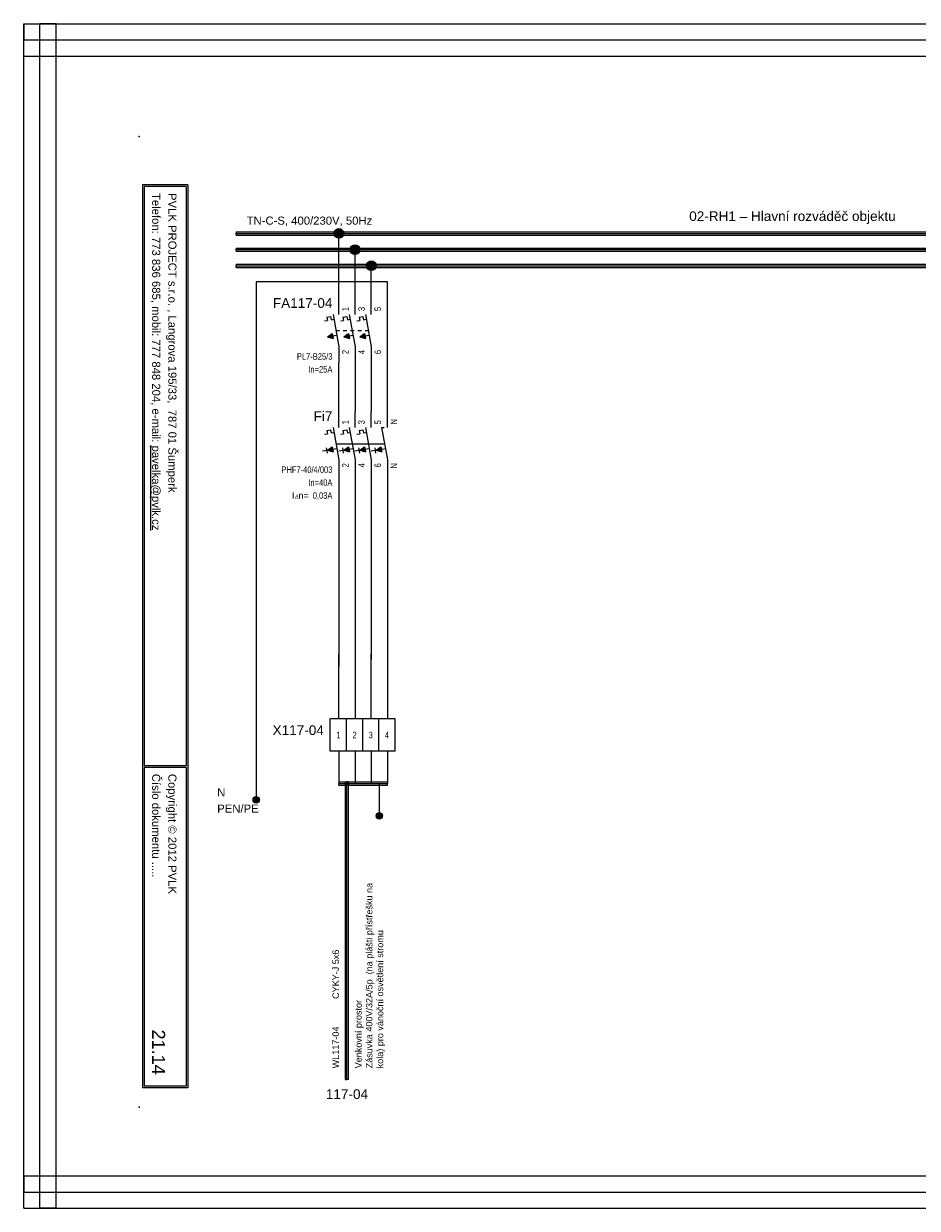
# Model space of a CAD drawing. Extents: x -721 to 7843, y 2912 to 4139.
# Tile 27 of 32: x 6114 to 6391, y 3359 to 3725. Entities that reach past the tile are written whole.
import ezdxf
from ezdxf.enums import TextEntityAlignment as Align

# ---------------------------------------------------------------- set-up
doc = ezdxf.new("R2010")
doc.units = 0
doc.header["$MEASUREMENT"] = 0
doc.linetypes.add('DASHED', pattern=[0.564444, 0.282222, -0.282222])
for name, color, linetype in [('1-KRESBA', 7, 'Continuous'), ('__Bílá', 7, 'Continuous'), ('__Oranžová', 30, 'Continuous'), ('__Rudá 010', 10, 'Continuous'), ('__Svmodrá', 4, 'Continuous'), ('__Vínová 220', 220, 'Continuous'), ('__Zelená', 3, 'Continuous'), ('__Černá 250', 7, 'Continuous')]:
    doc.layers.add(name, color=color, linetype=linetype)
doc.styles.add('Arial', font='arial.ttf')
doc.styles.add('GENERATED_STYLE_1', font='arial.ttf')
doc.styles.add('GREEKC', font='greekc', dxfattribs={"width": 0.8, "height": 1.3})

# ---------------------------------------------------------------- blocks, each defined once
blk = doc.blocks.new('BLK_Razítko_malé_pro_rozváděče')
at = {"layer": '__Bílá'}
for p, q in [((15, -1), (15, -20)), ((15, -1), (294, -1)), ((15.5, -1.5), (15.5, -19.5)), ((15.5, -1.5), (184.5, -1.5)), ((184.5, -1.5), (184.5, -19.5)), ((185, -1.5), (185, -19.5)), ((185, -1.5), (293.5, -1.5)), ((293.5, -19.5), (293.5, -1.5)), ((294, -20), (294, -1)), ((15, -20), (294, -20)), ((15.5, -19.5), (184.5, -19.5)), ((185, -19.5), (293.5, -19.5)), ((15, -405), (15, -419)), ((15, -405), (294, -405)), ((15.5, -405.5), (15.5, -418.5)), ((15.5, -405.5), (194.5, -405.5)), ((194.5, -405.5), (194.5, -418.5)), ((195, -405.5), (195, -418.5)), ((195, -405.5), (293.5, -405.5)), ((293.5, -405.5), (293.5, -418.5)), ((294, -405), (294, -419)), ((15, -419), (294, -419)), ((15.5, -418.5), (194.5, -418.5)), ((195, -418.5), (293.5, -418.5))]:
    blk.add_line(p, q, dxfattribs=at)
for p in [(0, 0), (300, 0), (0, -420), (300, -420)]:
    blk.add_point(p, dxfattribs=at)
at = {"layer": '__Bílá', "style": 'Arial'}
for s, height, p in [('-', 3, (38, -7)), ('Dokument', 2.5, (187, -7)), ('-', 3, (210.5, -7)), ('SO/PS', 2.5, (17.5, -12)), ('-', 3, (38, -12)), ('Vypracoval', 2.5, (187, -12)), ('-', 3, (210.5, -12)), ('Investor', 2.5, (17.5, -17)), ('Datum', 2.5, (187, -17)), ('-', 3, (38, -17)), ('-', 3, (210.5, -17)), ('PVLK PROJECT s.r.o. , Langrova 195/33,  787 01 Šumperk', 2.5, (17.5, -411)), ('Copyright © 2012 PVLK', 2.5, (197, -411)), ('Telefon: 773 836 685, mobil: 777 848 204, e-mail: %%Upavelka@pvlk.cz', 2.5, (17.5, -416)), ('Číslo dokumentu .....', 2.5, (197, -416))]:
    blk.add_text(s, height=height, dxfattribs=at).set_placement(p)
at = {"layer": '__Vínová 220', "char_height": 2.5, "attachment_point": 7, "style": 'Arial'}
for s, insert in [('715 0908', (17.5, -7)), ('Rozšíření výrobního areálu firmy PLASTKON PRODUCT, S.R.O.', (42.5, -7.75)), ('02-RH1 – Hlavní rozváděč objektu', (215, -7.75)), ('SO 02 - Novostavba skladovací haly s administrativní budovou', (42.5, -12.75)), ('Miroslav Pavelka', (215, -12.75)), ('Plastkon product, s.r.o., Hlavní 147, Mikulovice 790 84', (42.5, -17.75)), ('06/2016', (215, -17.75))]:
    blk.add_mtext(s, dxfattribs=dict(at, insert=insert))
at = {"layer": '__Vínová 220', "style": 'Arial'}
blk.add_attdef('ČÍSLO', text='', height=4, dxfattribs=at).set_placement((290, -416), align=Align.RIGHT)
blk = doc.blocks.new('L0001A02')
at = {"linetype": 'Continuous'}
h = blk.add_hatch(color=256, dxfattribs=at)
edge = h.paths.add_edge_path()
edge.add_arc((0, 0), 1.5, 0, 360)
blk.add_circle((0, 0), 1.5)
blk = doc.blocks.new('FEVA1702')
h = blk.add_hatch(color=256)
h.paths.add_polyline_path([(-2.06, -0.92), (-3.5, -2), (-1.92, -1.71)])
h.paths.add_polyline_path([(-1.92, -1.71), (-3.5, -2), (-1.77, -2.5)])
h = blk.add_hatch(color=256)
h.paths.add_polyline_path([(2.94, -0.92), (1.5, -2), (3.08, -1.71)])
h.paths.add_polyline_path([(3.08, -1.71), (1.5, -2), (3.23, -2.5)])
h = blk.add_hatch(color=256)
h.paths.add_polyline_path([(7.94, -0.92), (6.5, -2), (8.08, -1.71)])
h.paths.add_polyline_path([(8.08, -1.71), (6.5, -2), (8.23, -2.5)])
h = blk.add_hatch(color=256)
h.paths.add_polyline_path([(12.94, -0.92), (11.5, -2), (13.08, -1.71)])
h.paths.add_polyline_path([(13.08, -1.71), (11.5, -2), (13.23, -2.5)])
for p, q in [((0, 5), (0, 10)), ((5, 5), (5, 10)), ((10, 5), (10, 10)), ((15, 5), (15, 10)), ((-3.75, 4.14), (-2.56, 4.35)), ((-3.75, 4.14), (-3.57, 3.12)), ((-2.56, 4.35), (-2.38, 3.34)), ((-1.82, 5), (0, -5)), ((1.25, 4.14), (2.44, 4.35)), ((1.25, 4.14), (1.43, 3.12)), ((2.44, 4.35), (2.62, 3.34)), ((3.18, 5), (5, -5)), ((6.25, 4.14), (7.44, 4.35)), ((6.25, 4.14), (6.43, 3.12)), ((7.44, 4.35), (7.62, 3.34)), ((8.18, 5), (10, -5)), ((13.18, 5), (15, -5)), ((13.18, 5), (14, 5)), ((-4.45, 2.96), (-3.57, 3.12)), ((-2.38, 3.34), (-1.54, 3.49)), ((-0.91, 0), (14.09, 0)), ((0.55, 2.96), (1.43, 3.12)), ((2.62, 3.34), (3.46, 3.49)), ((5.55, 2.96), (6.43, 3.12)), ((7.62, 3.34), (8.46, 3.49)), ((-3.79, -2.07), (-5.07, -2.29)), ((-3.93, -1.27), (-3.65, -2.86)), ((-3.5, -2), (-2.06, -0.92)), ((-3.5, -2), (-0.64, -1.48)), ((-3.5, -2), (-1.77, -2.5)), ((-2.06, -0.92), (-1.77, -2.5)), ((1.21, -2.07), (-0.07, -2.29)), ((1.07, -1.27), (1.35, -2.86)), ((1.5, -2), (2.94, -0.92)), ((1.5, -2), (4.36, -1.48)), ((1.5, -2), (3.23, -2.5)), ((2.94, -0.92), (3.23, -2.5)), ((6.21, -2.07), (4.93, -2.29)), ((6.07, -1.27), (6.35, -2.86)), ((6.5, -2), (7.94, -0.92)), ((6.5, -2), (9.36, -1.48)), ((6.5, -2), (8.23, -2.5)), ((7.94, -0.92), (8.23, -2.5)), ((11.21, -2.07), (9.93, -2.29)), ((11.07, -1.27), (11.35, -2.86)), ((11.5, -2), (12.94, -0.92)), ((11.5, -2), (14.36, -1.48)), ((11.5, -2), (13.23, -2.5)), ((12.94, -0.92), (13.23, -2.5)), ((0, -5), (0, -10)), ((5, -5), (5, -10)), ((10, -5), (10, -10)), ((15, -5), (15, -10))]:
    blk.add_line(p, q)
at = {"style": 'Arial'}
for s, p in [('I', (-14.5, -17)), ('n=', (-12.5, -17))]:
    blk.add_text(s, height=2, dxfattribs=at).set_placement(p)
at = {"style": 'GREEKC', "oblique": 10, "width": 0.8}
blk.add_text('D', height=1.3, dxfattribs=at).set_placement((-13.68, -17))
at = {"style": 'Arial'}
blk.add_attdef('POPIS', text='', height=3, dxfattribs=at).set_placement((-2, 7), align=Align.RIGHT)
at = {"style": 'Arial', "width": 0.8}
for tag, p in [('NO1', (3, 6)), ('NO2', (8, 6)), ('NO3', (13, 6)), ('NO4', (18, 6))]:
    blk.add_attdef(tag, p, '', height=2, rotation=90, dxfattribs=at)
for tag, p in [('TYP', (-2, -9)), ('PROUD', (-2, -13)), ('REZID', (-2, -17)), ('DOPLŇ1', (-2, -21)), ('DOPLŇ2', (-2, -25))]:
    blk.add_attdef(tag, text='', height=2, dxfattribs=at).set_placement(p, align=Align.RIGHT)
for tag, p in [('CO1', (3, -6)), ('CO2', (8, -6)), ('CO3', (13, -6)), ('CO4', (18, -6))]:
    blk.add_attdef(tag, text='', height=2, rotation=90, dxfattribs=at).set_placement(p, align=Align.RIGHT)
blk = doc.blocks.new('FEVA1606')
at = {"linetype": 'Continuous'}
for points in [[(-3.5, -2), (-2.06, -0.92), (-1.77, -2.5)], [(1.5, -2), (2.94, -0.92), (3.23, -2.5)], [(6.5, -2), (7.94, -0.92), (8.23, -2.5)]]:
    blk.add_hatch(color=256, dxfattribs=at).paths.add_polyline_path(points)
for p, q in [((0, 5), (0, 10)), ((5, 5), (5, 10)), ((10, 5), (10, 10)), ((-3.75, 4.14), (-2.56, 4.35)), ((-3.75, 4.14), (-3.57, 3.12)), ((-2.56, 4.35), (-2.38, 3.34)), ((-1.82, 5), (0, -5)), ((1.25, 4.14), (2.44, 4.35)), ((1.25, 4.14), (1.43, 3.12)), ((2.44, 4.35), (2.62, 3.34)), ((3.18, 5), (5, -5)), ((6.25, 4.14), (7.44, 4.35)), ((6.25, 4.14), (6.43, 3.12)), ((7.44, 4.35), (7.62, 3.34)), ((8.18, 5), (10, -5)), ((-4.45, 2.96), (-3.57, 3.12)), ((-2.38, 3.34), (-1.54, 3.49)), ((0.55, 2.96), (1.43, 3.12)), ((2.62, 3.34), (3.46, 3.49)), ((5.55, 2.96), (6.43, 3.12)), ((7.62, 3.34), (8.46, 3.49)), ((-3.5, -2), (-2.06, -0.92)), ((-3.5, -2), (-0.64, -1.48)), ((-3.5, -2), (-1.77, -2.5)), ((-2.06, -0.92), (-1.77, -2.5)), ((1.5, -2), (2.94, -0.92)), ((1.5, -2), (4.36, -1.48)), ((1.5, -2), (3.23, -2.5)), ((2.94, -0.92), (3.23, -2.5)), ((6.5, -2), (7.94, -0.92)), ((6.5, -2), (9.36, -1.48)), ((6.5, -2), (8.23, -2.5)), ((7.94, -0.92), (8.23, -2.5)), ((0, -5), (0, -10)), ((5, -5), (5, -10)), ((10, -5), (10, -10))]:
    blk.add_line(p, q)
at = {"linetype": 'DASHED', "ltscale": 4}
blk.add_line((-0.91, 0), (9.09, 0), dxfattribs=at)
at = {"style": 'Arial'}
blk.add_attdef('POPIS', text='', height=3, dxfattribs=at).set_placement((-2, 7), align=Align.RIGHT)
at = {"style": 'Arial', "width": 0.8}
for tag, p in [('NO1', (3, 6)), ('NO2', (8, 6)), ('NO3', (13, 6))]:
    blk.add_attdef(tag, p, '', height=2, rotation=90, dxfattribs=at)
for tag, p in [('TYP', (-2, -9)), ('PROUD', (-2, -13)), ('DOPLŇ1', (-2, -17)), ('DOPLŇ2', (-2, -21))]:
    blk.add_attdef(tag, text='', height=2, dxfattribs=at).set_placement(p, align=Align.RIGHT)
for tag, p in [('CO1', (3, -6)), ('CO2', (8, -6)), ('CO3', (13, -6))]:
    blk.add_attdef(tag, text='', height=2, rotation=90, dxfattribs=at).set_placement(p, align=Align.RIGHT)
blk = doc.blocks.new('V0109A04')
for p, q in [((2.5, 5), (-2.5, 5)), ((-2.5, -5), (-2.5, 5)), ((7.5, 5), (2.5, 5)), ((2.5, -5), (2.5, 5)), ((12.5, 5), (7.5, 5)), ((7.5, -5), (7.5, 5)), ((17.5, 5), (12.5, 5)), ((12.5, -5), (12.5, 5)), ((17.5, -5), (17.5, 5)), ((2.5, -5), (-2.5, -5)), ((7.5, -5), (2.5, -5)), ((12.5, -5), (7.5, -5)), ((17.5, -5), (12.5, -5))]:
    blk.add_line(p, q)
at = {"style": 'Arial'}
blk.add_attdef('POPIS', text='', height=3, dxfattribs=at).set_placement((-4.5, 0), align=Align.RIGHT)
at = {"style": 'Arial', "width": 0.8}
for tag, p in [('S1', (0, 0)), ('S2', (5, 0)), ('S3', (10, 0)), ('S4', (15, 0))]:
    blk.add_attdef(tag, text='', height=2, dxfattribs=at).set_placement(p, align=Align.MIDDLE)
blk = doc.blocks.new('V0085A01')
h = blk.add_hatch(color=256)
edge = h.paths.add_edge_path()
edge.add_arc((0, 0), 1, 0, 360)
blk.add_circle((0, 0), 1)

msp = doc.modelspace()

# ---------------------------------------------------------------- linework, layer by layer
at = {"layer": '1-KRESBA'}
for p, q in [((6211.72, 3640), (6211.72, 3660)), ((6216.72, 3640), (6216.72, 3655)), ((6221.72, 3640), (6221.72, 3650)), ((6226.72, 3645), (6186.17, 3645)), ((6186.17, 3645), (6186.17, 3485)), ((6226.72, 3605), (6226.72, 3645)), ((6211.72, 3605), (6211.72, 3620)), ((6216.72, 3620), (6216.72, 3605)), ((6221.72, 3620), (6221.72, 3605)), ((6211.72, 3585), (6211.72, 3526.21)), ((6216.72, 3585), (6216.72, 3528.01)), ((6221.72, 3585), (6221.72, 3528.33)), ((6226.72, 3585), (6226.72, 3528.22)), ((6211.72, 3510), (6211.72, 3530)), ((6216.72, 3530), (6216.72, 3510)), ((6221.72, 3510), (6221.72, 3530)), ((6226.72, 3530), (6226.72, 3510)), ((6211.72, 3500), (6211.72, 3490)), ((6216.72, 3500), (6216.72, 3490)), ((6221.72, 3500), (6221.72, 3490)), ((6226.72, 3500), (6226.72, 3490)), ((6211.72, 3490.5), (6211.72, 3490)), ((6211.72, 3490.5), (6226.72, 3490.5)), ((6211.72, 3489.5), (6211.72, 3490)), ((6211.72, 3490), (6226.72, 3490)), ((6211.72, 3489.5), (6226.72, 3489.5)), ((6213.72, 3398.53), (6213.72, 3490.5)), ((6213.72, 3490.5), (6214.22, 3490.5)), ((6214.22, 3398.53), (6214.22, 3490.5)), ((6214.72, 3490.5), (6214.22, 3490.5)), ((6214.72, 3398.53), (6214.72, 3490.5)), ((6224.22, 3490), (6224.22, 3480)), ((6226.72, 3490.5), (6226.72, 3490)), ((6226.72, 3489.5), (6226.72, 3490)), ((6213.72, 3398.53), (6214.22, 3398.53)), ((6214.72, 3398.53), (6214.22, 3398.53))]:
    msp.add_line(p, q, dxfattribs=at)
at = {"layer": '__Oranžová', "lineweight": 0}
for p, q in [((6180, 3660.5), (6180, 3660)), ((6180, 3660.5), (6520, 3660.5)), ((6180, 3659.5), (6180, 3660)), ((6180, 3660), (6520, 3660)), ((6180, 3659.5), (6520, 3659.5)), ((6180, 3655.5), (6180, 3655)), ((6180, 3655.5), (6520, 3655.5)), ((6180, 3654.5), (6180, 3655)), ((6180, 3655), (6520, 3655)), ((6180, 3654.5), (6520, 3654.5)), ((6180, 3650.5), (6180, 3650)), ((6180, 3650.5), (6520, 3650.5)), ((6180, 3649.5), (6180, 3650)), ((6180, 3650), (6520, 3650)), ((6180, 3649.5), (6520, 3649.5))]:
    msp.add_line(p, q, dxfattribs=at)
at = {"layer": '__Vínová 220', "lineweight": 0}
for p, q in [((6114.29, 3724.82), (6114.29, 3719.82)), ((6114.29, 3724.82), (6610.69, 3724.82)), ((6114.29, 3358.74), (6114.29, 3724.82)), ((6114.29, 3724.82), (6119.29, 3724.82)), ((6119.29, 3358.74), (6119.29, 3724.82)), ((6124.29, 3724.82), (6119.29, 3724.82)), ((6124.29, 3358.74), (6124.29, 3724.82)), ((6114.29, 3714.82), (6114.29, 3719.82)), ((6114.29, 3719.82), (6610.69, 3719.82)), ((6114.29, 3714.82), (6610.69, 3714.82)), ((6114.29, 3368.74), (6114.29, 3363.74)), ((6114.29, 3368.74), (6610.69, 3368.74)), ((6114.29, 3358.74), (6114.29, 3363.74)), ((6114.29, 3363.74), (6610.69, 3363.74)), ((6114.29, 3358.74), (6610.69, 3358.74)), ((6114.29, 3358.74), (6119.29, 3358.74)), ((6124.29, 3358.74), (6119.29, 3358.74))]:
    msp.add_line(p, q, dxfattribs=at)

# ---------------------------------------------------------------- block references
at = {"color": 250, "linetype": 'Continuous'}
for p in [(6186.17, 3484.95), (6224.22, 3480)]:
    msp.add_blockref('V0085A01', p, dxfattribs=at)
at = {"layer": '1-KRESBA', "rotation": 270}
msp.add_blockref('BLK_Razítko_malé_pro_rozváděče', (6570, 3690), dxfattribs=at).add_auto_attribs({'ČÍSLO': '21.14'})
at = {"layer": '1-KRESBA'}
for p in [(6211.72, 3660), (6216.72, 3655), (6221.72, 3650)]:
    msp.add_blockref('L0001A02', p, dxfattribs=at)
at = {"layer": '__Černá 250'}
for name, p, values in [('FEVA1606', (6211.72, 3630), {'POPIS': 'FA117-04', 'TYP': 'PL7-B25/3', 'PROUD': 'In=25A', 'CO1': '2', 'NO1': '1', 'CO2': '4', 'NO2': '3', 'CO3': '6', 'NO3': '5'}), ('FEVA1702', (6211.72, 3595), {'POPIS': 'Fi7', 'TYP': 'PHF7-40/4/003', 'PROUD': 'In=40A', 'REZID': '0,03A', 'NO1': '1', 'CO1': '2', 'NO2': '3', 'CO2': '4', 'NO3': '5', 'CO3': '6', 'NO4': 'N', 'CO4': 'N'}), ('V0109A04', (6211.57, 3505), {'POPIS': 'X117-04', 'S1': '1', 'S2': '2', 'S3': '3', 'S4': '4'})]:
    msp.add_blockref(name, p, dxfattribs=at).add_auto_attribs(values)

# ---------------------------------------------------------------- texts
at = {"layer": '__Bílá', "insert": (6320.01, 3662.93), "char_height": 3, "attachment_point": 7, "style": 'Arial'}
msp.add_mtext('02-RH1 – Hlavní rozváděč objektu', dxfattribs=at)
at = {"layer": '__Oranžová', "lineweight": 0, "style": 'Arial'}
msp.add_text('TN-C-S, 400/230V, 50Hz', height=2.5, dxfattribs=at).set_placement((6183.21, 3662.71))
msp.add_text('TN-C-S, 400/230V, 50Hz', height=2.5, dxfattribs=at).set_placement((6183.21, 3662.71))
at = {"layer": '__Rudá 010', "style": 'Arial'}
for s, p in [('CYKY-J 5x6', (6211.72, 3423.45)), ('WL117-04', (6211.72, 3402))]:
    msp.add_text(s, height=2, rotation=90, dxfattribs=at).set_placement(p)
at = {"layer": '__Rudá 010', "style": 'GENERATED_STYLE_1'}
msp.add_text('117-04', height=3, dxfattribs=at).set_placement((6214.22, 3392.53), align=Align.CENTER)
at = {"layer": '__Rudá 010', "insert": (6216.75, 3402), "char_height": 2, "width": 62.8406, "attachment_point": 1, "rotation": 90, "style": 'Arial'}
msp.add_mtext('Venkovní prostor\\PZásuvka 400V/32A/5p  (na plášti přístřešku na kola) pro vánoční osvětlení stromu', dxfattribs=at)
at = {"layer": '__Svmodrá', "linetype": 'Continuous', "style": 'Arial'}
msp.add_text('N', height=2.5, dxfattribs=at).set_placement((6174.11, 3486))
at = {"layer": '__Zelená', "linetype": 'Continuous', "style": 'Arial'}
msp.add_text('PEN/PE', height=2.5, dxfattribs=at).set_placement((6174.11, 3481))

doc.saveas('drawing.dxf')
